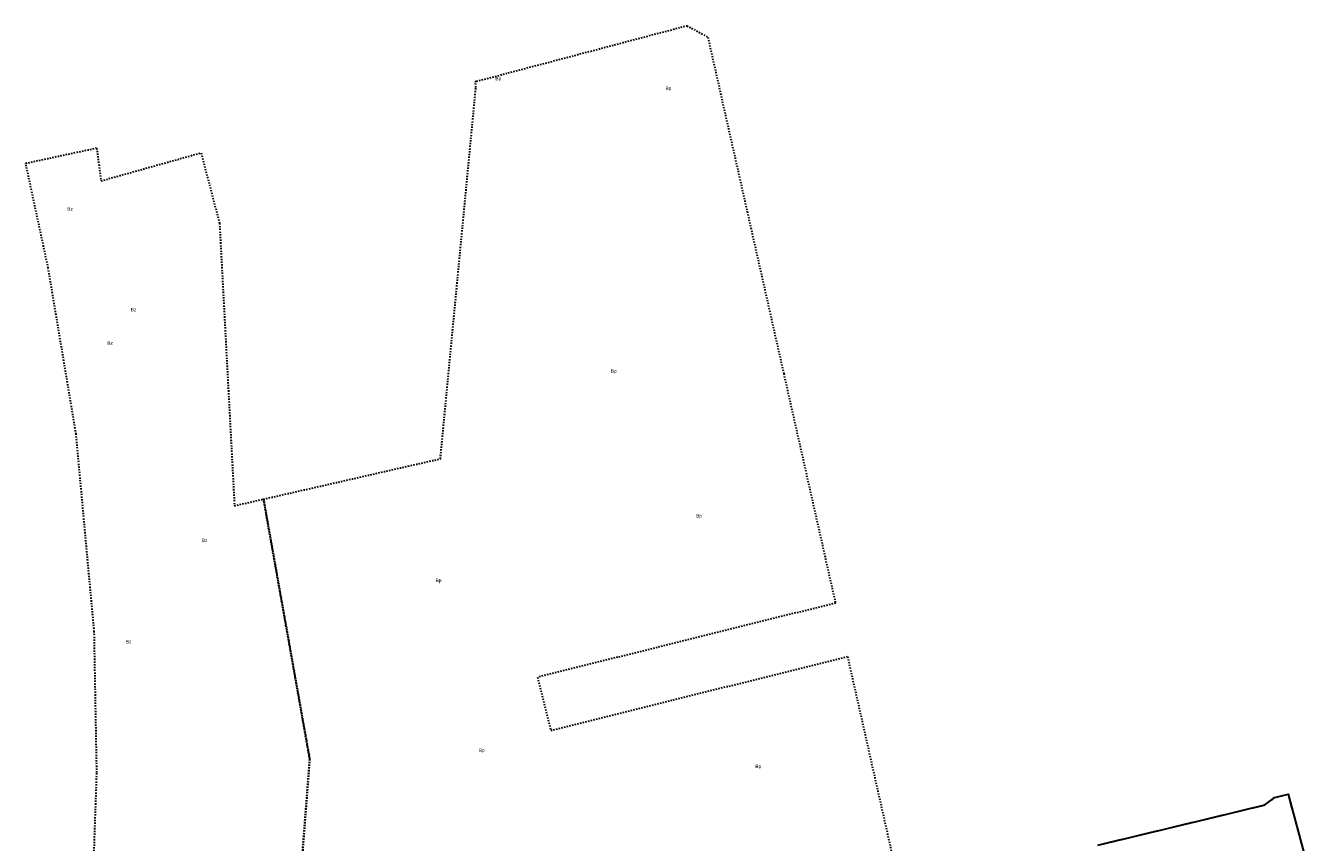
# Model space of a CAD drawing. Header units: metres. Extents: x 6603615 to 6604365, y 5739741 to 5740610.
# Tile 15 of 15: x 6603615 to 6604083, y 5740312 to 5740610. Entities that reach past the tile are written whole.
import ezdxf
from ezdxf.enums import TextEntityAlignment as Align

# ---------------------------------------------------------------- set-up
doc = ezdxf.new("R2010")
doc.units = ezdxf.units.M
doc.linetypes.add('PRZER1-1', pattern=[1, 0.5, -0.5])
doc.layers.add('_działki', color=3, linetype='Continuous', lineweight=40)
for name, color, linetype, lineweight, true_color in [('GESDZI', 7, 'Continuous', 18, 0x008000), ('GESUZY', 7, 'Continuous', 18, 0x008000), ('GESUZY_O', 7, 'Continuous', 18, 0x008000)]:
    doc.layers.add(name, color=color, linetype=linetype, lineweight=lineweight, true_color=true_color)
doc.layers.get('_działki').off()
doc.styles.add('Arial', font='arial.ttf')

# ---------------------------------------------------------------- blocks, each defined once
blk = doc.blocks.new('A$C8469fa7e')
at = {"layer": 'GESDZI', "color": 3, "linetype": 'Continuous', "lineweight": 30}
blk.add_lwpolyline([(6604005.58, 5740311.43), (6604052.07, 5740322.61), (6604066.36, 5740326.05), (6604069.99, 5740328.82), (6604074.85, 5740330.02), (6604082.97, 5740300.09)], dxfattribs=at)
at = {"layer": 'GESUZY', "color": 3, "linetype": 'PRZER1-1', "lineweight": 30}
for points in [[(6603715.04, 5740299.44), (6603718.38, 5740342.76), (6603716.8, 5740351.64), (6603701.54, 5740437.49), (6603765.99, 5740452.21), (6603772.09, 5740516.04), (6603778.92, 5740587.45), (6603778.78, 5740589.63), (6603779.14, 5740589.73), (6603820.79, 5740600.74), (6603855.79, 5740610), (6603863.44, 5740605.84), (6603877.78, 5740542.26), (6603891.09, 5740483.23), (6603909.94, 5740399.62), (6603830.53, 5740379.89), (6603801.4, 5740372.66), (6603806.22, 5740353.25), (6603835.34, 5740360.48), (6603914.34, 5740380.11), (6603927.97, 5740319.62), (6603944.66, 5740245.6)], [(6603639.79, 5740308.17), (6603640.8, 5740337.88), (6603639.87, 5740389.17), (6603633.25, 5740461.19), (6603623.1, 5740521.66), (6603614.88, 5740559.88), (6603640.74, 5740565.44), (6603642.34, 5740553.46), (6603678.78, 5740563.68), (6603685.5, 5740538.06), (6603690.96, 5740435.07), (6603701.54, 5740437.49), (6603716.8, 5740351.64), (6603718.38, 5740342.76), (6603715.04, 5740299.44)], [(6604005.58, 5740311.43), (6604052.07, 5740322.61), (6604066.36, 5740326.05), (6604069.99, 5740328.82), (6604074.85, 5740330.02), (6604082.97, 5740300.09)]]:
    blk.add_lwpolyline(points, dxfattribs=at)
at = {"layer": 'GESUZY_O', "color": 3, "linetype": 'Continuous', "lineweight": 30, "style": 'Arial'}
for s, p in [('Bp', (6603787.1, 5740590.13)), ('Bp', (6603849.09, 5740586.54)), ('Bz', (6603631.03, 5740542.58)), ('Bz', (6603654.17, 5740505.93)), ('Bz', (6603645.64, 5740493.73)), ('Bp', (6603829.11, 5740483.55)), ('Bp', (6603860.24, 5740430.8)), ('Bz', (6603680.09, 5740421.93)), ('Bp', (6603765.31, 5740407.25)), ('Bz', (6603652.37, 5740384.91)), ('Bp', (6603781.06, 5740345.34)), ('Bp', (6603881.85, 5740339.48))]:
    blk.add_text(s, height=1.25, rotation=360, dxfattribs=at).set_placement(p, align=Align.CENTER)

msp = doc.modelspace()

# ---------------------------------------------------------------- block references
at = {"layer": '_działki', "color": 1}
msp.add_blockref('A$C8469fa7e', (0, 0), dxfattribs=at)

doc.saveas('drawing.dxf')
